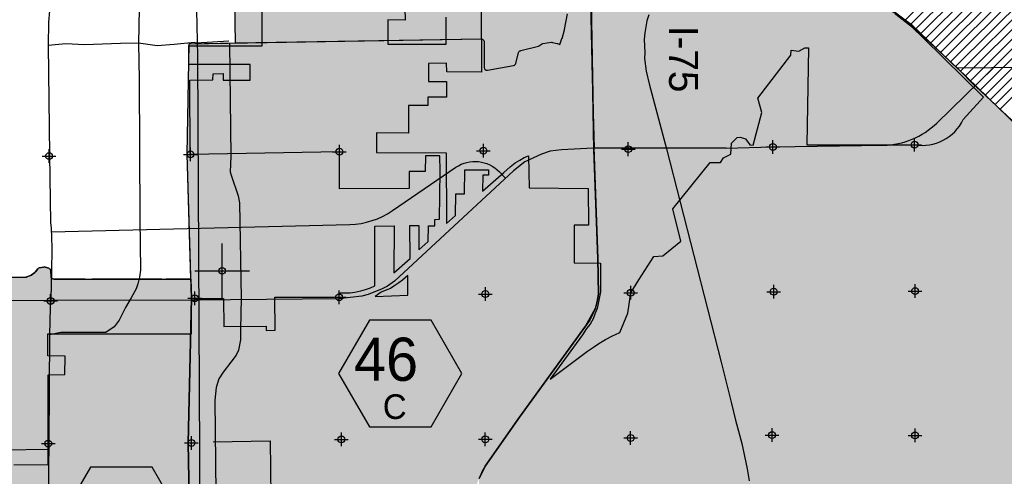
# Model space of a CAD drawing. Extents: x 136693 to 413893, y 707796 to 905796.
# Tile 61 of 70: x 213874 to 249812, y 817139 to 833817. Entities that reach past the tile are written whole.
import ezdxf
from ezdxf.enums import TextEntityAlignment as Align

# ---------------------------------------------------------------- set-up
doc = ezdxf.new("R2010")
doc.units = 0
doc.header["$LTSCALE"] = 2000
doc.header["$PDMODE"] = 34
doc.header["$PDSIZE"] = 250
doc.linetypes.add('DASHED', pattern=[0])
doc.layers.get('0').update_dxf_attribs({"linetype": 'CONTINUOUS'})
for name, color, linetype in [('1990WSHEDS', 3, 'CONTINUOUS'), ('1992WSHEDFILL', 8, 'CONTINUOUS'), ('6MIFILL', 11, 'CONTINUOUS'), ('BILLYFILL', 11, 'CONTINUOUS'), ('CITY', 14, 'DASHED'), ('HEX', 2, 'CONTINUOUS'), ('IMPERIALFILL', 11, 'CONTINUOUS'), ('MAJROADS', 9, 'CONTINUOUS'), ('NAMES', 7, 'CONTINUOUS'), ('RR', 13, 'CONTINUOUS'), ('SEC', 2, 'CONTINUOUS'), ('TENMILEFILL', 11, 'CONTINUOUS'), ('TEXT', 7, 'CONTINUOUS'), ('WHISKEYFILL', 11, 'CONTINUOUS'), ('WSHEDS', 3, 'CONTINUOUS')]:
    doc.layers.add(name, color=color, linetype=linetype)

# ---------------------------------------------------------------- blocks, each defined once
blk = doc.blocks.new('TICK')
at = {"color": 0}
for points in [[(500, 0), (500, 1000)], [(0, 500), (1000, 500)]]:
    blk.add_lwpolyline(points, dxfattribs=at)
blk.add_point((500, 500), dxfattribs=at)
blk = doc.blocks.new('CITY')
at = {"layer": 'CITY', "color": 0}
for points in [[(213661, 817553), (214917, 817566), (214908, 820851), (215522, 820860), (215532, 821530), (214899, 821541), (214899, 822339), (220143, 822343), (220142, 823630), (221315, 823639), (221320, 822611), (222876, 822619), (222876, 822466), (223202, 822473), (223192, 823684), (225534, 823682), (225543, 823844), (225930, 823844), (226110, 823862), (226320, 823908), (226492, 823967), (226681, 824026), (226833, 824102), (226837, 826274), (227545, 826287), (227532, 824568), (228125, 825094), (228110, 826298), (228448, 826301), (228443, 825408), (228789, 825712), (228795, 826282), (229021, 826283), (229028, 826518), (229201, 826526), (229217, 828289), (229215, 828844), (228681, 828842), (228678, 828268), (228088, 828270), (228085, 827652), (225547, 827636), (225546, 828994), (220092, 828895), (220088, 831607), (220925, 831621), (220930, 831844), (221299, 831847), (221297, 831607), (222289, 831607), (222291, 832176), (220051, 832184), (220051, 832861), (222720, 832862), (222718, 836039)], [(227930, 834222), (227938, 833800), (227316, 833813), (227306, 832924), (229443, 832924), (229445, 833908)]]:
    blk.add_lwpolyline(points, dxfattribs=at)
blk.add_lwpolyline([(230720, 834303), (230726, 831905), (229460, 831914), (229452, 832227), (228795, 832220), (228800, 831555), (229454, 831557), (229455, 830992), (228777, 830993), (228768, 830686), (228064, 830686), (228070, 829677), (226900, 829685), (226903, 828961), (229445, 828954), (229456, 826367), (229784, 826661), (229788, 827456), (230112, 827458), (230123, 828335), (230988, 828331), (230988, 828142), (230781, 828135), (230772, 827548), (231543, 828231), (231780, 828438), (231962, 828588), (232132, 828692), (232288, 828782), (232450, 828846), (232465, 827670), (234624, 827655), (234631, 826311), (234110, 826310), (234117, 824933), (235076, 824929), (235076, 823883), (234950, 823269), (234877, 823097), (234805, 822890), (234697, 822700), (234560, 822533), (234414, 822307), (233242, 820683), (234600, 821708), (234817, 821862), (235014, 821992), (235259, 822137), (235507, 822271), (235626, 822322), (235778, 822398), (236070, 823104), (236176, 823842), (236475, 824317), (237020, 825162), (237351, 825188), (238011, 825728), (237717, 826909), (239075, 828602), (239450, 828603), (239558, 828770), (239827, 828904), (239849, 829305), (240056, 829518), (240167, 829532), (240367, 829460), (240525, 829240), (240651, 829228), (240960, 830433), (240817, 830948), (242024, 832523), (242031, 832699), (242317, 832673), (242532, 832789), (242663, 832784), (242601, 829246), (246536, 829249, 0.335918), (248311, 830170), (249049, 830989), (246860, 833138), (246460, 833531), (245855, 834001)], format="xyb", dxfattribs=at)
blk.add_lwpolyline([(226846, 823711), (228046, 823756), (228046, 824478), (227848, 824307), (227713, 824207), (227532, 824090), (227406, 824000), (227270, 823946), (227072, 823864)], close=True, dxfattribs=at)
blk = doc.blocks.new('*X')
at = {"color": 0}
for p, q in [((246180, 833785), (267224, 854829)), ((246382, 833634), (267231, 854483)), ((246572, 833471), (267238, 854137)), ((246755, 833301), (267246, 853791)), ((246939, 833130), (267253, 853445)), ((247122, 832960), (267261, 853099)), ((247305, 832789), (267268, 852752)), ((247488, 832619), (267275, 852406)), ((247671, 832449), (267283, 852060)), ((247854, 832278), (267290, 851714)), ((248037, 832108), (267297, 851368)), ((248219, 831935), (267305, 851021)), ((248398, 831761), (267312, 850675)), ((248578, 831587), (267319, 850329)), ((248758, 831414), (267663, 850319)), ((248937, 831240), (268027, 850330)), ((249117, 831066), (268391, 850340)), ((249297, 830892), (268756, 850351)), ((249477, 830718), (269120, 850362)), ((249656, 830544), (269484, 850372))]:
    blk.add_line(p, q, dxfattribs=at)

msp = doc.modelspace()

# ---------------------------------------------------------------- linework, layer by layer
at = {"layer": '1990WSHEDS', "color": 0}
msp.add_lwpolyline([(234725, 835112), (234829, 829064), (234972, 825094), (234995, 823791), (234956, 823524), (234891, 823277), (234531, 822625), (232111, 819298), (230866, 817514), (230639, 817054)], dxfattribs=at)
for points in [[(258370, 822115), (248108, 832042, 0.00484), (248107, 832043), (246465, 833571, 0.026482), (246457, 833577), (245833, 834045, 0.032241), (245823, 834052), (245091, 834466, 0.044147), (245075, 834473), (244525, 834667, -0.005025), (244523, 834667), (243775, 834947, 0.02324), (243766, 834950)], [(221712, 834459), (221736, 832967), (230723, 833114, -0.417318), (230825, 833015), (230830, 832069, 0.467246), (230948, 831972), (231902, 832149, 0.289854), (231980, 832221), (232084, 832613, -0.273958), (232157, 832685), (232161, 832686, 0.002476), (232162, 832686), (232815, 832854, 0.091841), (232848, 832869), (232924, 832924, -0.116204), (232967, 832941), (233282, 832991, -0.097024), (233321, 832989), (233491, 832949, -0.029897), (233503, 832946), (233593, 832913), (233668, 833125, 0.018411), (233670, 833132), (233757, 833451, 0.019069), (233759, 833459), (233868, 834026, -0.046789)], [(220119, 824345), (219984, 828896, -0.012432), (219984, 828901), (220065, 832939), (221736, 832967)], [(213394, 824406), (214100, 824417, 0.088145), (214135, 824424), (214273, 824477, 0.062674), (214295, 824489), (214427, 824583, 0.075301), (214449, 824604), (214530, 824712, -0.179341), (214589, 824749), (214752, 824783, -0.12948), (214802, 824781), (214940, 824737, -0.315509), (215009, 824646), (215018, 824434, 0.402119), (215118, 824339), (216261, 824345), (216511, 824345), (219061, 824345), (219211, 824345), (220111, 824345)], [(220119, 824345), (220140, 823647, -0.013127), (220140, 823642), (220019, 818359, 0.010788), (220019, 818355), (220125, 813149, -0.004082), (220125, 813147), (220144, 808480)]]:
    msp.add_lwpolyline(points, format="xyb", dxfattribs=at)
at = {"layer": '6MIFILL', "color": 0}
for points in [[(234725, 835112), (234725, 838220), (234829, 829064), (234829, 838186)], [(234829, 829064), (234829, 838186), (234891, 827328), (234891, 838165)], [(234891, 827328), (234891, 838165), (234956, 825539), (234956, 838144)], [(234956, 825539), (234956, 838144), (234972, 825094), (234972, 838139)], [(234972, 825094), (234972, 838139), (234995, 823791), (234995, 838131)], [(234995, 785501), (234995, 838131), (236095, 785493), (236095, 837768)], [(236095, 785493), (236095, 837768), (237669, 785480), (237669, 837233)], [(237669, 785480), (237669, 837233), (239063, 785470), (239063, 836700)], [(239063, 785470), (239063, 836700), (239577, 785466), (239577, 836502)], [(239577, 785466), (239577, 836502), (240091, 785462), (240091, 836296)], [(240091, 785462), (240091, 836296), (240962, 785450), (240962, 835948)], [(240962, 785450), (240962, 835948), (241476, 785442), (241476, 835750)], [(241476, 785442), (241476, 835750), (242821, 785424), (242821, 835276)], [(242821, 785424), (242821, 835276), (243296, 785417), (243296, 835078)], [(243296, 785417), (243296, 835078), (243766, 785411), (243766, 834950)], [(243766, 785411), (243766, 834950), (243767, 785411), (243767, 834950)], [(243767, 785411), (243767, 834950), (243775, 785411), (243775, 834947)], [(243775, 785411), (243775, 834947), (244523, 785400), (244523, 834667)], [(244523, 785400), (244523, 834667), (244525, 785400), (244525, 834667)], [(244525, 785400), (244525, 834667), (245075, 785392), (245075, 834473)], [(245075, 785392), (245075, 834473), (245076, 785392), (245076, 834473)], [(245076, 785392), (245076, 834473), (245084, 785392), (245084, 834470)], [(245084, 785392), (245084, 834470), (245091, 785392), (245091, 834466)], [(245091, 785392), (245091, 834466), (245789, 785383), (245789, 834071)], [(245789, 785383), (245789, 834071), (245823, 785382), (245823, 834052)], [(245823, 785382), (245823, 834052), (245826, 785382), (245826, 834050)], [(245826, 785382), (245826, 834050), (245833, 785382), (245833, 834045)], [(245833, 785382), (245833, 834045), (246457, 785380), (246457, 833577)], [(246457, 785380), (246457, 833577), (246459, 785380), (246459, 833576)], [(246459, 785380), (246459, 833576), (246465, 785380), (246465, 833571)], [(246465, 785380), (246465, 833571), (248107, 785375), (248107, 832043)], [(248107, 785375), (248107, 832043), (248108, 785375), (248108, 832042)], [(248108, 785375), (248108, 832042), (257387, 785344), (257387, 823067)], [(234972, 785501), (234972, 823634), (234995, 785501), (234995, 823791)], [(234891, 785502), (234891, 823277), (234956, 785501), (234956, 823524)], [(234956, 785501), (234956, 823524), (234972, 785501), (234972, 823634)], [(234725, 785503), (234725, 822975), (234829, 785502), (234829, 823163)], [(234829, 785502), (234829, 823163), (234891, 785502), (234891, 823277)], [(234531, 785505), (234531, 822625), (234679, 785504), (234679, 822893)], [(234679, 785504), (234679, 822893), (234725, 785503), (234725, 822975)], [(232653, 785519), (232653, 820043), (234531, 785505), (234531, 822625)], [(232111, 785517), (232111, 819298), (232653, 785519), (232653, 820043)], [(231172, 785514), (231172, 817952), (232111, 785517), (232111, 819298)], [(230866, 785517), (230866, 817514), (231172, 785514), (231172, 817952)], [(229363, 811732), (229363, 813820), (230639, 817296)], [(230639, 785519), (230639, 817054), (230866, 785517), (230866, 817514)]]:
    msp.add_solid(points, dxfattribs=at)
at = {"layer": 'BILLYFILL', "color": 0}
for points in [[(233593, 832913), (233593, 851718), (233668, 833125), (233668, 851764)], [(233668, 833125), (233668, 851764), (233670, 833132), (233670, 851765)], [(233670, 833132), (233670, 851765), (233757, 833451), (233757, 851819)], [(233757, 833451), (233757, 851819), (233759, 833459), (233759, 851820)], [(233759, 833459), (233759, 851820), (233868, 834026), (233868, 851887)], [(232967, 832941), (232967, 851332), (233282, 832991), (233282, 851527)], [(233282, 832991), (233282, 851527), (233295, 832992), (233295, 851534)], [(233295, 832992), (233295, 851534), (233321, 832989), (233321, 851550)], [(233321, 832989), (233321, 851550), (233491, 832949), (233491, 851655)], [(233491, 832949), (233491, 851655), (233503, 832946), (233503, 851662)], [(233503, 832946), (233503, 851662), (233593, 832913), (233593, 851718)], [(232162, 832686), (232162, 850837), (232815, 832854), (232815, 851239)], [(232815, 832854), (232815, 851239), (232839, 832864), (232839, 851254)], [(232839, 832864), (232839, 851254), (232848, 832869), (232848, 851259)], [(232848, 832869), (232848, 851259), (232924, 832924), (232924, 851306)], [(232924, 832924), (232924, 851306), (232942, 832934), (232942, 851317)], [(232942, 832934), (232942, 851317), (232967, 832941), (232967, 851332)], [(230948, 831972), (230948, 850090), (231902, 832149), (231902, 850677)], [(231902, 832149), (231902, 850677), (231927, 832157), (231927, 850692)], [(231927, 832157), (231927, 850692), (231949, 832171), (231949, 850705)], [(231949, 832171), (231949, 850705), (231966, 832190), (231966, 850716)], [(231966, 832190), (231966, 850716), (231978, 832214), (231978, 850723)], [(231978, 832214), (231978, 850723), (231980, 832221), (231980, 850725)], [(231980, 832221), (231980, 850725), (232084, 832613), (232084, 850789)], [(232084, 832613), (232084, 850789), (232085, 832615), (232085, 850789)], [(232085, 832615), (232085, 850789), (232095, 832639), (232095, 850796)], [(232095, 832639), (232095, 850796), (232111, 832660), (232111, 850806)], [(232111, 832660), (232111, 850806), (232132, 832675), (232132, 850819)], [(232132, 832675), (232132, 850819), (232157, 832685), (232157, 850834)], [(232157, 832685), (232157, 850834), (232161, 832686), (232161, 850836)], [(232161, 832686), (232161, 850836), (232162, 832686), (232162, 850837)], [(230724, 833114), (230724, 849951), (230750, 833111), (230750, 849967)], [(230750, 833111), (230750, 849967), (230774, 833101), (230774, 849982)], [(230774, 833101), (230774, 849982), (230795, 833085), (230795, 849995)], [(230795, 833085), (230795, 849995), (230811, 833065), (230811, 850005)], [(230811, 833065), (230811, 850005), (230821, 833041), (230821, 850011)], [(230821, 833041), (230821, 850011), (230825, 833015), (230825, 850013)], [(230825, 833015), (230825, 850013), (230830, 832069), (230830, 850017)], [(230830, 832069), (230830, 850017), (230834, 832043), (230834, 850019)], [(230834, 832043), (230834, 850019), (230844, 832019), (230844, 850025)], [(230844, 832019), (230844, 850025), (230860, 831999), (230860, 850035)], [(230860, 831999), (230860, 850035), (230881, 831983), (230881, 850048)], [(230881, 831983), (230881, 850048), (230905, 831973), (230905, 850063)], [(230905, 831973), (230905, 850063), (230931, 831970), (230931, 850079)], [(230931, 831970), (230931, 850079), (230948, 831972), (230948, 850090)], [(221736, 832967), (221736, 844418), (230723, 833114), (230723, 849951)], [(230723, 833114), (230723, 849951), (230724, 833114), (230724, 849951)], [(221712, 834459), (221712, 844403), (221736, 832967), (221736, 844418)]]:
    msp.add_solid(points, dxfattribs=at)
at = {"layer": 'HEX', "color": 0}
for points in [[(226637, 822840), (225512, 820892), (226637, 818943), (228887, 818943), (230012, 820892), (228887, 822840)], [(216457, 817474), (215332, 815525), (216457, 813576), (218707, 813576), (219832, 815525), (218707, 817474)]]:
    msp.add_lwpolyline(points, close=True, dxfattribs=at)
at = {"layer": 'MAJROADS', "color": 0}
for points in [[(213298, 847738), (214324, 846054), (216550, 842317), (218293, 839424), (218294, 836841), (218298, 835165), (218240, 834210), (218214, 832954), (218238, 831638), (218258, 826543), (218278, 824666), (218250, 824407), (218182, 824172), (218122, 823989), (217943, 823655), (217739, 823304), (217501, 822845), (217324, 822604), (217012, 822388), (215370, 822392), (214963, 822310)], [(212454, 844340), (214455, 840789), (214637, 840394), (214686, 840276), (214735, 840100), (214790, 839563), (214839, 839395), (214842, 838742), (214854, 838038), (214877, 836739), (214918, 835415), (214959, 834141), (214930, 833722), (214907, 832876), (214962, 828896), (214993, 826398), (215026, 826214), (215045, 825485), (215030, 824588), (215015, 823642), (214987, 823307), (214963, 822310), (214942, 818388), (214918, 816311)], [(234710, 834447), (234765, 831690), (234837, 829119)], [(248132, 832009), (246476, 833588), (246093, 833868), (245843, 834062), (245843, 834062), (245167, 834453)], [(236839, 833989), (236769, 833780), (236687, 833337), (236672, 833109), (236689, 832604), (236679, 832404), (236746, 831933), (236850, 831473), (237479, 829096), (239478, 821311), (239845, 819845), (240004, 819185), (240112, 818783), (240227, 818342), (240432, 817410), (240505, 816976)], [(221508, 833029), (220317, 832963), (220259, 832980), (219513, 832910), (218892, 832856), (218214, 832954), (217552, 832942), (216245, 832901), (215558, 832940), (214907, 832876)], [(221528, 832948), (221582, 828818), (221556, 828259), (221587, 828137), (221847, 827387), (221898, 827132), (221959, 823650), (221929, 822499), (221935, 822126), (221857, 821743), (221773, 821564), (221579, 821308), (221301, 820943), (221147, 820695), (221048, 820386), (220995, 819917), (221071, 813091), (221053, 807739), (221048, 806316), (221171, 798490)], [(251811, 832082), (248107, 832043)], [(248748, 831384), (248107, 832043)], [(251053, 829247), (248773, 831376)], [(239660, 829126), (237457, 829120), (234803, 829119), (233653, 829063), (233231, 829009), (232918, 828901), (232310, 828621), (231897, 828296), (227549, 824271), (227303, 824083), (227108, 823981), (226597, 823779), (226362, 823725), (225508, 823624), (220257, 823576), (214987, 823563), (208874, 823508)], [(234835, 829151), (234972, 825094), (234974, 824297), (234995, 823791), (234956, 823524), (234891, 823277), (234685, 822845), (234531, 822625), (232111, 819298), (230866, 817514), (230758, 817325), (230639, 817054)], [(220933, 818393), (220941, 818393), (223019, 818437), (223038, 816392), (223053, 813936), (223056, 813224), (223099, 811028), (223107, 809813), (223123, 808556), (223154, 808271), (223143, 807919), (223118, 806788), (223073, 805222)], [(212451, 817899), (212900, 818041), (213280, 818109), (214923, 818126)]]:
    msp.add_lwpolyline(points, dxfattribs=at)
for points in [[(239660, 829126), (241353, 829168, -0.002282), (241379, 829168), (245399, 829231, 0.191249), (247351, 830042), (249423, 832057)], [(215029, 826073), (225918, 826338, 0.144825), (227481, 826842), (229798, 828426, -0.367714), (231381, 828259), (231604, 828024)]]:
    msp.add_lwpolyline(points, format="xyb", dxfattribs=at)
at = {"layer": 'RR', "color": 0}
msp.add_lwpolyline([(220311, 834732), (220362, 832480), (220465, 813086)], dxfattribs=at)
at = {"layer": 'SEC', "color": 0}
for p in [(246536, 829249), (220108, 828898), (225546, 828994), (230800, 829033), (236087, 829088), (241366, 829168), (214947, 828834), (236176, 823842), (241396, 823881), (246557, 823903), (215002, 823547), (220264, 823644), (225534, 823682), (230872, 823796), (225615, 818487), (230869, 818492), (236172, 818539), (241334, 818645), (246554, 818633), (214915, 818336), (220143, 818358)]:
    msp.add_point(p, dxfattribs=at)
at = {"layer": 'TENMILEFILL', "color": 0}
for points in [[(234345, 822369), (234345, 834774), (234372, 822406), (234372, 834989)], [(234372, 822406), (234372, 834989), (234379, 822415), (234379, 835014)], [(234379, 822415), (234379, 835014), (234392, 822433), (234392, 835037)], [(234392, 822433), (234392, 835037), (234418, 822470), (234418, 835073)], [(234418, 822470), (234418, 835073), (234428, 822483), (234428, 835083)], [(234428, 822483), (234428, 835083), (234449, 822511), (234449, 835099)], [(234449, 822511), (234449, 835099), (234473, 822545), (234473, 835109)], [(234473, 822545), (234473, 835109), (234499, 822580), (234499, 835113)], [(234499, 822580), (234499, 835113), (234531, 822625), (234531, 835112)], [(234531, 822625), (234531, 835112), (234725, 822975), (234725, 835112)], [(234725, 822975), (234725, 835112), (234829, 823163), (234829, 829064)], [(233873, 821721), (233873, 834044), (234096, 822027), (234096, 834607)], [(234096, 822027), (234096, 834607), (234105, 822039), (234105, 834624)], [(234105, 822039), (234105, 834624), (234122, 822063), (234122, 834644)], [(234122, 822063), (234122, 834644), (234144, 822092), (234144, 834659)], [(234144, 822092), (234144, 834659), (234168, 822126), (234168, 834668)], [(234168, 822126), (234168, 834668), (234267, 822262), (234267, 834689)], [(234267, 822262), (234267, 834689), (234292, 822296), (234292, 834698)], [(234292, 822296), (234292, 834698), (234313, 822325), (234313, 834713)], [(234313, 822325), (234313, 834713), (234330, 822348), (234330, 834733)], [(234330, 822348), (234330, 834733), (234341, 822364), (234341, 834756)], [(234341, 822364), (234341, 834756), (234345, 822369), (234345, 834774)], [(233759, 821563), (233759, 833459), (233868, 821713), (233868, 834026)], [(233868, 821713), (233868, 834026), (233873, 821721), (233873, 834044)], [(233670, 821441), (233670, 833132), (233757, 821561), (233757, 833451)], [(233757, 821561), (233757, 833451), (233759, 821563), (233759, 833459)], [(227179, 808584), (227179, 833056), (227520, 809072), (227520, 833062)], [(227520, 809072), (227520, 833062), (227718, 809482), (227718, 833065)], [(227718, 809482), (227718, 833065), (227887, 809980), (227887, 833068)], [(227887, 809980), (227887, 833068), (229363, 813820), (229363, 833092)], [(229363, 813820), (229363, 833092), (230639, 817054), (230639, 833113)], [(230639, 817054), (230639, 833113), (230723, 817225), (230723, 833114)], [(230723, 817225), (230723, 833114), (230724, 817227), (230724, 833114)], [(230724, 817227), (230724, 833114), (230750, 817279), (230750, 833111)], [(230750, 817279), (230750, 833111), (230774, 817328), (230774, 833101)], [(230774, 817328), (230774, 833101), (230795, 817370), (230795, 833085)], [(230795, 817370), (230795, 833085), (230811, 817403), (230811, 833065)], [(230811, 817403), (230811, 833065), (230821, 817423), (230821, 833041)], [(233593, 821335), (233593, 832913), (233668, 821438), (233668, 833125)], [(233668, 821438), (233668, 833125), (233670, 821441), (233670, 833132)], [(220019, 827716), (220019, 830646), (220065, 826165), (220065, 832939)], [(220065, 826165), (220065, 832939), (220125, 824153), (220125, 832940)], [(220125, 824153), (220125, 832940), (220125, 824152), (220125, 832940)], [(220125, 824152), (220125, 832940), (220140, 823647), (220140, 832940)], [(220140, 823647), (220140, 832940), (220140, 823642), (220140, 832940)], [(220140, 809366), (220140, 832940), (220146, 807794), (220146, 832940)], [(220146, 807793), (220146, 832940), (220243, 802499), (220243, 832942)], [(220146, 807794), (220146, 832940), (220146, 807793), (220146, 832940)], [(220243, 802499), (220243, 832942), (220243, 802498), (220243, 832942)], [(220243, 802498), (220243, 832942), (220248, 802060), (220248, 832942)], [(220248, 802060), (220248, 832942), (220282, 798722), (220282, 832943)], [(220282, 798722), (220282, 832943), (220283, 798676), (220283, 832943)], [(220283, 798676), (220283, 832943), (220303, 796696), (220303, 832943)], [(220303, 796696), (220303, 832943), (220303, 796696), (220303, 832943)], [(220303, 796696), (220303, 832943), (220308, 796218), (220308, 832943)], [(220308, 796218), (220308, 832943), (220332, 793916), (220332, 832943)], [(220332, 793916), (220332, 832943), (220353, 791940), (220353, 832944)], [(220353, 791940), (220353, 832944), (220358, 791428), (220358, 832944)], [(220358, 791428), (220358, 832944), (220358, 791427), (220358, 832944)], [(220358, 791427), (220358, 832944), (220369, 786985), (220369, 832944)], [(220369, 786985), (220369, 832944), (220371, 786151), (220371, 832944)], [(220371, 786151), (220371, 832944), (220379, 782767), (220379, 832944)], [(220379, 782767), (220379, 832944), (220382, 781329), (220382, 832944)], [(220382, 778021), (220382, 832944), (220488, 778051), (220488, 832946)], [(220488, 778051), (220488, 832946), (220592, 778053), (220592, 832948)], [(220592, 798484), (220592, 832948), (220605, 798484), (220605, 832948)], [(220605, 798484), (220605, 832948), (220640, 798484), (220640, 832949)], [(220640, 798484), (220640, 832949), (220660, 798485), (220660, 832949)], [(220660, 798485), (220660, 832949), (220663, 798485), (220663, 832949)], [(220663, 798485), (220663, 832949), (220663, 798485), (220663, 832949)], [(220663, 798485), (220663, 832949), (220664, 798485), (220664, 832949)], [(220664, 798485), (220664, 832949), (220666, 798485), (220666, 832949)], [(220666, 798485), (220666, 832949), (220696, 798485), (220696, 832949)], [(220696, 798485), (220696, 832949), (220961, 798488), (220961, 832954)], [(220961, 798488), (220961, 832954), (221004, 798488), (221004, 832955)], [(221004, 798488), (221004, 832955), (221020, 798488), (221020, 832955)], [(221020, 798488), (221020, 832955), (221086, 798489), (221086, 832956)], [(221086, 798489), (221086, 832956), (221201, 798490), (221201, 832958)], [(221201, 798490), (221201, 832958), (221218, 798490), (221218, 832958)], [(221218, 798490), (221218, 832958), (221736, 798495), (221736, 832967)], [(221736, 798495), (221736, 832967), (222012, 798498), (222012, 832971)], [(222012, 798498), (222012, 832971), (222576, 798696), (222576, 832980)], [(222576, 798696), (222576, 832980), (222897, 798862), (222897, 832986)], [(222897, 798862), (222897, 832986), (222969, 798916), (222969, 832987)], [(222969, 798916), (222969, 832987), (223310, 799169), (223310, 832992)], [(223310, 799169), (223310, 832992), (223310, 799169), (223310, 832992)], [(223310, 799169), (223310, 832992), (223312, 799170), (223312, 832992)], [(223312, 799170), (223312, 832992), (223488, 799349), (223488, 832995)], [(223488, 799349), (223488, 832995), (223538, 799399), (223538, 832996)], [(223538, 799399), (223538, 832996), (223815, 799730), (223815, 833001)], [(223815, 799730), (223815, 833001), (224042, 800032), (224042, 833004)], [(224042, 800032), (224042, 833004), (224175, 800209), (224175, 833007)], [(224175, 800209), (224175, 833007), (224215, 800263), (224215, 833007)], [(224215, 800263), (224215, 833007), (224287, 800359), (224287, 833009)], [(224287, 800359), (224287, 833009), (224930, 801430), (224930, 833019)], [(224930, 801430), (224930, 833019), (225203, 802121), (225203, 833024)], [(225203, 802121), (225203, 833024), (225465, 802969), (225465, 833028)], [(225465, 802969), (225465, 833028), (225526, 805241), (225526, 833029)], [(225526, 805241), (225526, 833029), (225553, 806138), (225553, 833029)], [(225553, 806138), (225553, 833029), (225608, 806555), (225608, 833030)], [(225608, 806555), (225608, 833030), (225690, 806836), (225690, 833032)], [(225690, 806836), (225690, 833032), (225847, 807116), (225847, 833034)], [(225847, 807116), (225847, 833034), (225916, 807240), (225916, 833035)], [(225916, 807240), (225916, 833035), (226632, 808024), (226632, 833047)], [(226632, 808024), (226632, 833047), (227179, 808584), (227179, 833056)], [(230821, 817423), (230821, 833041), (230825, 817431), (230825, 833015)], [(230825, 817431), (230825, 833015), (230830, 817442), (230830, 832069)], [(232162, 819368), (232162, 832686), (232815, 820265), (232815, 832854)], [(232815, 820265), (232815, 832854), (232839, 820299), (232839, 832864)], [(232839, 820299), (232839, 832864), (232848, 820311), (232848, 832869)], [(232848, 820311), (232848, 832869), (232924, 820416), (232924, 832924)], [(232924, 820416), (232924, 832924), (232942, 820440), (232942, 832934)], [(232942, 820440), (232942, 832934), (232967, 820474), (232967, 832941)], [(232967, 820474), (232967, 832941), (233282, 820908), (233282, 832991)], [(233282, 820908), (233282, 832991), (233295, 820925), (233295, 832992)], [(233295, 820925), (233295, 832992), (233321, 820961), (233321, 832989)], [(233321, 820961), (233321, 832989), (233491, 821195), (233491, 832949)], [(233491, 821195), (233491, 832949), (233503, 821211), (233503, 832946)], [(233503, 821211), (233503, 832946), (233593, 821335), (233593, 832913)], [(231980, 819111), (231980, 832221), (232084, 819259), (232084, 832613)], [(232084, 819259), (232084, 832613), (232085, 819260), (232085, 832615)], [(232085, 819260), (232085, 832615), (232095, 819275), (232095, 832639)], [(232095, 819275), (232095, 832639), (232111, 819298), (232111, 832659)], [(232111, 819299), (232111, 832660), (232132, 819327), (232132, 832675)], [(232111, 819298), (232111, 832659), (232111, 819299), (232111, 832660)], [(232132, 819327), (232132, 832675), (232157, 819361), (232157, 832685)], [(232157, 819361), (232157, 832685), (232161, 819367), (232161, 832686)], [(232161, 819367), (232161, 832686), (232162, 819368), (232162, 832686)], [(230830, 817442), (230830, 832069), (230834, 817449), (230834, 832043)], [(230834, 817449), (230834, 832043), (230844, 817470), (230844, 832019)], [(230844, 817470), (230844, 832019), (230860, 817502), (230860, 831999)], [(230860, 817502), (230860, 831999), (230866, 817514), (230866, 831994)], [(230866, 817514), (230866, 831994), (230881, 817535), (230881, 831983)], [(230881, 817535), (230881, 831983), (230905, 817570), (230905, 831973)], [(230948, 817632), (230948, 831972), (231902, 818998), (231902, 832149)], [(231902, 818998), (231902, 832149), (231927, 819034), (231927, 832157)], [(231927, 819034), (231927, 832157), (231949, 819065), (231949, 832171)], [(231949, 819065), (231949, 832171), (231966, 819090), (231966, 832190)], [(231966, 819090), (231966, 832190), (231978, 819107), (231978, 832214)], [(231978, 819107), (231978, 832214), (231980, 819111), (231980, 832221)], [(230905, 817570), (230905, 831973), (230931, 817607), (230931, 831970)], [(230931, 817607), (230931, 831970), (230948, 817632), (230948, 831972)], [(219984, 828896), (219984, 828902), (220019, 827716), (220019, 830646)], [(220019, 827716), (220019, 830646), (220019, 827716), (220019, 830646)], [(219984, 828901), (219984, 828901), (219984, 828896), (219984, 828902)], [(234829, 823163), (234829, 829064), (234891, 823277), (234891, 827328)], [(234891, 823277), (234891, 827328), (234956, 823524), (234956, 825539)], [(234956, 823524), (234956, 825539), (234972, 823634), (234972, 825094)], [(220125, 813147), (220125, 822985), (220140, 809371), (220140, 823641)], [(220140, 809371), (220140, 823641), (220140, 809366), (220140, 823642)], [(220065, 816088), (220065, 820373), (220125, 813149), (220125, 822984)], [(220125, 813149), (220125, 822984), (220125, 813147), (220125, 822985)], [(220019, 818355), (220019, 818359), (220065, 816088), (220065, 820373)], [(220019, 818355), (220019, 818355), (220019, 818355), (220019, 818359)]]:
    msp.add_solid(points, dxfattribs=at)
at = {"layer": 'WHISKEYFILL', "color": 0}
for points in [[(214135, 807736), (214135, 824424), (214273, 807740), (214273, 824477)], [(214273, 807740), (214273, 824477), (214295, 807740), (214295, 824489)], [(214295, 807740), (214295, 824489), (214427, 807744), (214427, 824583)], [(214427, 807744), (214427, 824583), (214446, 807744), (214446, 824601)], [(214446, 807744), (214446, 824601), (214449, 807744), (214449, 824604)], [(214449, 807744), (214449, 824604), (214530, 807746), (214530, 824712)], [(214530, 807746), (214530, 824712), (214543, 807747), (214543, 824725)], [(214543, 807747), (214543, 824725), (214565, 807747), (214565, 824740)], [(214565, 807747), (214565, 824740), (214589, 807748), (214589, 824749)], [(214589, 807748), (214589, 824749), (214752, 807752), (214752, 824783)], [(214752, 807752), (214752, 824783), (214777, 807753), (214777, 824785)], [(214777, 807753), (214777, 824785), (214802, 807753), (214802, 824781)], [(214802, 807753), (214802, 824781), (214846, 807754), (214846, 824767)], [(214846, 807754), (214846, 824767), (214872, 807759), (214872, 824759)], [(214872, 807759), (214872, 824759), (214895, 807769), (214895, 824751)], [(214895, 807769), (214895, 824751), (214916, 807786), (214916, 824745)], [(214916, 807786), (214916, 824745), (214931, 807807), (214931, 824740)], [(214931, 807807), (214931, 824740), (214933, 807811), (214933, 824740)], [(214933, 808105), (214933, 824740), (214933, 808105), (214933, 824740)], [(214933, 808105), (214933, 824740), (214936, 808130), (214936, 824739)], [(214936, 808130), (214936, 824739), (214940, 808140), (214940, 824737)], [(214940, 808140), (214940, 824737), (214940, 808142), (214940, 824737)], [(214940, 808142), (214940, 824737), (214943, 808149), (214943, 824736)], [(214943, 808149), (214943, 824736), (214943, 808149), (214943, 824736)], [(214943, 808149), (214943, 824736), (214946, 808155), (214946, 824735)], [(214946, 808155), (214946, 824735), (214956, 808168), (214956, 824731)], [(214956, 808168), (214956, 824731), (214961, 808175), (214961, 824727)], [(214961, 808175), (214961, 824727), (214977, 808188), (214977, 824716)], [(214977, 808188), (214977, 824716), (214982, 808192), (214982, 824710)], [(214982, 808192), (214982, 824710), (214994, 808197), (214994, 824696)], [(214994, 808197), (214994, 824696), (215005, 808201), (215005, 824672)], [(215005, 808201), (215005, 824672), (215006, 808202), (215006, 824666)], [(215006, 808202), (215006, 824666), (215009, 808202), (215009, 824646)], [(215009, 808202), (215009, 824646), (215018, 808203), (215018, 824434)], [(213394, 807717), (213394, 824406), (214100, 807735), (214100, 824417)], [(214100, 807735), (214100, 824417), (214126, 807736), (214126, 824421)], [(214126, 807736), (214126, 824421), (214135, 807736), (214135, 824424)], [(215018, 808203), (215018, 824434), (215023, 808204), (215023, 824409)], [(215023, 808204), (215023, 824409), (215032, 808205), (215032, 824390)], [(215032, 808205), (215032, 824390), (215034, 808205), (215034, 824385)], [(215034, 808205), (215034, 824385), (215051, 808205), (215051, 824365)], [(215051, 808205), (215051, 824365), (215072, 808206), (215072, 824350)], [(215072, 808206), (215072, 824350), (215097, 808206), (215097, 824341)], [(215097, 808206), (215097, 824341), (215118, 808206), (215118, 824339)], [(215118, 808206), (215118, 824339), (215849, 808212), (215849, 824342)], [(215849, 808265), (215849, 824342), (215849, 808212), (215849, 824342)], [(215849, 808265), (215849, 824342), (215852, 808288), (215852, 824342)], [(215852, 808288), (215852, 824342), (215861, 808312), (215861, 824342)], [(215861, 808312), (215861, 824342), (215876, 808333), (215876, 824343)], [(215876, 808333), (215876, 824343), (215897, 808350), (215897, 824343)], [(215897, 808350), (215897, 824343), (215921, 808361), (215921, 824343)], [(215921, 808361), (215921, 824343), (215946, 808365), (215946, 824343)], [(215946, 808365), (215946, 824343), (216261, 808373), (216261, 824345)], [(216261, 808373), (216261, 824345), (216511, 808380), (216511, 824345)], [(216511, 808380), (216511, 824345), (219061, 808450), (219061, 824345)], [(219061, 808450), (219061, 824345), (219211, 808454), (219211, 824345)], [(219211, 808454), (219211, 824345), (220019, 808477), (220019, 824345)], [(220019, 818355), (220019, 824345), (220019, 818359), (220019, 824345)], [(220019, 818359), (220019, 824345), (220111, 822366), (220111, 824345)], [(220111, 822366), (220111, 824345), (220119, 822735), (220119, 824345)], [(220119, 822735), (220119, 824345), (220125, 822984), (220125, 824153)], [(220125, 822984), (220125, 824153), (220125, 822985), (220125, 824152)], [(220125, 822985), (220125, 824152), (220140, 823641), (220140, 823647)], [(220019, 808477), (220019, 818355), (220019, 808477), (220019, 818355)], [(220019, 808477), (220019, 818355), (220111, 808479), (220111, 813845)]]:
    msp.add_solid(points, dxfattribs=at)
at = {"layer": 'WSHEDS', "color": 0}
for points in [[(230639, 817054), (230866, 817514), (232111, 819298), (234531, 822625), (234891, 823277), (234956, 823524), (234995, 823791), (234972, 825094), (234829, 829064), (234671, 838243)], [(221712, 834459), (221736, 832967)], [(219061, 824345), (216511, 824345)], [(220111, 824345), (219211, 824345)]]:
    msp.add_lwpolyline(points, dxfattribs=at)
for points in [[(243775, 834947), (244523, 834667, 0.005025), (244525, 834667), (245075, 834473, -0.044147), (245091, 834466), (245823, 834052, -0.032241), (245833, 834045), (246457, 833577, -0.026482), (246465, 833571), (248107, 832043, -0.00484), (248108, 832042), (258370, 822115, -0.019398), (258376, 822110), (258801, 821630, 0.096374), (258831, 821606), (266977, 817550, -0.003522), (266979, 817549), (267069, 817502, 0.005293)], [(220065, 832939), (230723, 833114, -0.417318), (230825, 833015), (230830, 832069, 0.467246), (230948, 831972), (231902, 832149, 0.289854), (231980, 832221), (232084, 832613, -0.273958), (232157, 832685), (232161, 832686, 0.002476), (232162, 832686), (232815, 832854, 0.091841), (232848, 832869), (232924, 832924, -0.116204), (232967, 832941), (233282, 832991, -0.097024), (233321, 832989), (233491, 832949, -0.029897), (233503, 832946), (233593, 832913), (233668, 833125, 0.018411), (233670, 833132), (233757, 833451, 0.019069), (233759, 833459), (233868, 834026, -0.046789)], [(220283, 798676), (220243, 802498, 0.002002), (220243, 802499), (220146, 807793, -0.003585), (220146, 807794), (220125, 813147, 0.004082), (220125, 813149), (220019, 818355, -0.010788), (220019, 818359), (220140, 823642, 0.013127), (220140, 823647), (219984, 828896, -0.012432), (219984, 828901), (220065, 832939)], [(216261, 824345), (215118, 824339, -0.402119), (215018, 824434), (215009, 824646, 0.315509), (214940, 824737), (214802, 824781, 0.12948), (214752, 824783), (214589, 824749, 0.179341), (214530, 824712), (214449, 824604, -0.075301), (214427, 824583), (214295, 824489, -0.062674), (214273, 824477), (214135, 824424, -0.088145), (214100, 824417), (213394, 824406, 0.407834), (213296, 824306), (213293, 823689, -0.403179), (213196, 823590), (208852, 823448), (207607, 820280), (207568, 820043)]]:
    msp.add_lwpolyline(points, format="xyb", dxfattribs=at)

# ---------------------------------------------------------------- block references
at = {"color": 0, "xscale": 2, "yscale": 2, "zscale": 2}
msp.add_blockref('TICK', (220264, 823644), dxfattribs=at)
at = {"layer": '1992WSHEDFILL', "color": 0}
msp.add_blockref('*X', (0, 0), dxfattribs=at)
msp.add_blockref('*X', (0, 0), dxfattribs=at)
msp.add_blockref('*X', (0, 0), dxfattribs=at)
msp.add_blockref('*X', (0, 0), dxfattribs=at)
msp.add_blockref('*X', (0, 0), dxfattribs=at)
msp.add_blockref('*X', (0, 0), dxfattribs=at)
msp.add_blockref('*X', (0, 0), dxfattribs=at)
msp.add_blockref('*X', (0, 0), dxfattribs=at)
msp.add_blockref('*X', (0, 0), dxfattribs=at)
msp.add_blockref('*X', (0, 0), dxfattribs=at)
at = {"layer": 'IMPERIALFILL', "color": 0}
msp.add_blockref('*X', (0, 0), dxfattribs=at)
at = {"layer": 'NAMES', "color": 0}
msp.add_blockref('CITY', (0, 0), dxfattribs=at)

# ---------------------------------------------------------------- texts
at = {"layer": 'HEX', "color": 0}
for s, height, p in [('46', 1575, (227245, 820628)), ('C', 900, (227562, 819234))]:
    msp.add_text(s, height=height, dxfattribs=at).set_placement(p, align=Align.CENTER)
at = {"layer": 'TEXT', "color": 0}
msp.add_text('I-75', height=1056, rotation=270, dxfattribs=at).set_placement((237576, 833594))

doc.saveas('drawing.dxf')
